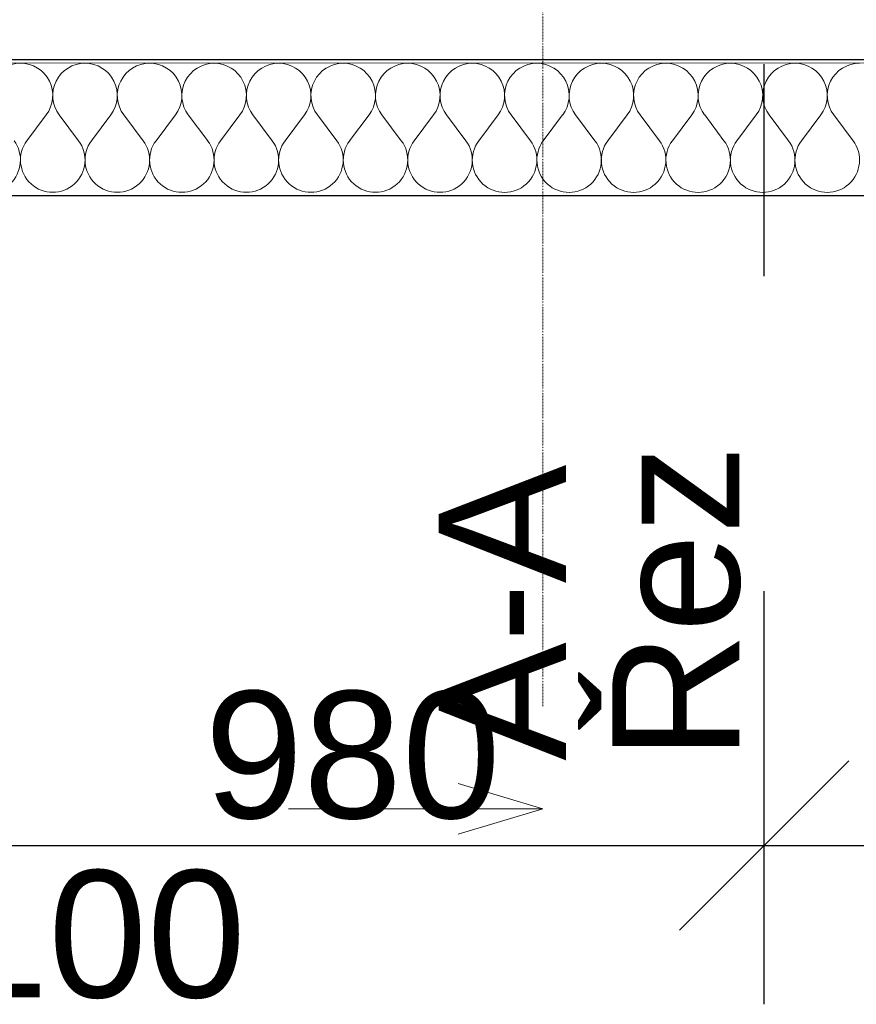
# Model space of a CAD drawing. Header units: millimetres. Extents: x -23738 to 4435, y -2716 to 20653.
# Tile 24 of 160: x -15468 to -14480, y -763 to 399. Entities that reach past the tile are written whole.
import ezdxf

# ---------------------------------------------------------------- set-up
doc = ezdxf.new("R2010")
doc.units = ezdxf.units.MM
doc.header["$MEASUREMENT"] = 0
for name, pattern in [('Wipeout_Contour', [1000, 0, -1000]), ('Čerchovaná', [450, 200, -117.5, 15, -117.5]), ('Čerchovaná S', [3.5, 1.5, -0.85, 0.3, -0.85])]:
    doc.linetypes.add(name, pattern=pattern)
for name, color, linetype in [('9._POHLED ZÁPADNÍ_2_2D prvky - obecné', 7, 'Continuous'), ('9._POHLED ZÁPADNÍ_2_Kóty - SP', 7, 'Continuous'), ('9._POHLED ZÁPADNÍ_2_Nové_Konstrukce - krov', 7, 'Continuous'), ('9._POHLED ZÁPADNÍ_2_Nové_Konstrukce - nosné', 7, 'Continuous'), ('9._POHLED ZÁPADNÍ_2_Nové_Kóty - SP', 7, 'Continuous'), ('9._POHLED ZÁPADNÍ_2_Nové_Výplně - Povrchové', 7, 'Continuous'), ('9._POHLED ZÁPADNÍ_2_Nové_Výplně – Řezové', 7, 'Continuous'), ('9._POHLED ZÁPADNÍ_2_VÝTAH VAR 1', 7, 'Continuous'), ('9._POHLED ZÁPADNÍ_2_Značky - řezy', 7, 'Continuous')]:
    doc.layers.add(name, color=color, linetype=linetype)
doc.styles.add('GENEROVANÝ_STYL_2', font='arial.ttf')

# ---------------------------------------------------------------- blocks, each defined once
blk = doc.blocks.new('*X6', base_point=(-24533.1, -6254.2))
at = {"layer": '9._POHLED ZÁPADNÍ_2_Nové_Výplně – Řezové', "color": 21, "linetype": 'Continuous', "lineweight": 20, "true_color": 0xffaaaa}
for p, q in [((-15459, 256.6), (-15436.2, 287.1)), ((-15398.1, 256.6), (-15420.9, 287.1)), ((-15382.9, 256.6), (-15360, 287.1)), ((-15321.9, 256.6), (-15344.8, 287.1)), ((-15306.7, 256.6), (-15283.8, 287.1)), ((-15245.7, 256.6), (-15268.6, 287.1)), ((-15230.5, 256.6), (-15207.6, 287.1)), ((-15169.5, 256.6), (-15192.4, 287.1)), ((-15154.3, 256.6), (-15131.4, 287.1)), ((-15093.3, 256.6), (-15116.2, 287.1)), ((-15078.1, 256.6), (-15055.2, 287.1)), ((-15017.1, 256.6), (-15040, 287.1)), ((-15001.9, 256.6), (-14979, 287.1)), ((-14940.9, 256.6), (-14963.8, 287.1)), ((-14925.7, 256.6), (-14902.8, 287.1)), ((-14864.8, 256.6), (-14887.6, 287.1)), ((-14849.5, 256.6), (-14826.7, 287.1)), ((-14788.6, 256.6), (-14811.4, 287.1)), ((-14773.3, 256.6), (-14750.5, 287.1)), ((-14712.4, 256.6), (-14735.2, 287.1)), ((-14697.1, 256.6), (-14674.3, 287.1)), ((-14636.2, 256.6), (-14659, 287.1)), ((-14620.9, 256.6), (-14598.1, 287.1)), ((-14560, 256.6), (-14582.8, 287.1)), ((-14544.8, 256.6), (-14521.9, 287.1)), ((-14483.8, 256.6), (-14506.7, 287.1))]:
    blk.add_line(p, q, dxfattribs=at)
for centre, start, end in [((-15466.7, 310), 89.9986, 216.8684), ((-15466.7, 310), 323.1287, 89.9986), ((-15390.5, 310), 89.9986, 216.8684), ((-15390.5, 310), 323.1287, 89.9986), ((-15314.3, 310), 89.9986, 216.8684), ((-15314.3, 310), 323.1287, 89.9986), ((-15238.1, 309.9), 89.9986, 216.8684), ((-15238.1, 309.9), 323.1287, 89.9986), ((-15161.9, 309.9), 89.9986, 216.8684), ((-15161.9, 309.9), 323.1287, 89.9986), ((-15085.7, 309.9), 89.9986, 216.8684), ((-15085.7, 309.9), 323.1287, 89.9986), ((-15009.5, 309.9), 89.9986, 216.8684), ((-15009.5, 309.9), 323.1287, 89.9986), ((-14933.3, 309.9), 89.9986, 216.8684), ((-14933.3, 309.9), 323.1287, 89.9986), ((-14857.1, 309.9), 89.9986, 216.8684), ((-14857.1, 309.9), 323.1287, 89.9986), ((-14780.9, 309.9), 89.9986, 216.8684), ((-14780.9, 309.9), 323.1287, 89.9986), ((-14704.8, 309.9), 89.9986, 216.8684), ((-14704.8, 309.9), 323.1287, 89.9986), ((-14628.6, 309.9), 89.9986, 216.8684), ((-14628.6, 309.9), 323.1287, 89.9986), ((-14552.4, 309.9), 89.9986, 216.8684), ((-14552.4, 309.9), 323.1287, 89.9986), ((-14476.2, 309.9), 89.9986, 216.8684), ((-15504.8, 233.8), 143.1287, 36.8684), ((-15428.6, 233.8), 143.1287, 36.8684), ((-15352.4, 233.8), 143.1287, 36.8684), ((-15276.2, 233.8), 143.1287, 36.8684), ((-15200, 233.8), 143.1287, 36.8684), ((-15123.8, 233.8), 143.1287, 36.8684), ((-15047.6, 233.8), 143.1287, 36.8684), ((-14971.4, 233.8), 143.1287, 36.8684), ((-14895.2, 233.7), 143.1287, 36.8684), ((-14819, 233.7), 143.1287, 36.8684), ((-14742.9, 233.7), 143.1287, 36.8684), ((-14666.7, 233.7), 143.1287, 36.8684), ((-14590.5, 233.7), 143.1287, 36.8684), ((-14514.3, 233.7), 143.1287, 36.8684)]:
    blk.add_arc(centre, 38.1, start, end, dxfattribs=at)

msp = doc.modelspace()

# ---------------------------------------------------------------- linework, layer by layer
at = {"layer": '9._POHLED ZÁPADNÍ_2_Nové_Kóty - SP', "color": 1, "linetype": 'Continuous', "lineweight": 25}
for p, q in [((-14588.8, -762.5), (-14588.8, -275)), ((-14488.8, -475), (-14688.8, -675)), ((-15568.6, -575), (-14588.8, -575)), ((-14588.8, -575), (-13609.2, -575))]:
    msp.add_line(p, q, dxfattribs=at)
at = {"layer": '9._POHLED ZÁPADNÍ_2_Značky - řezy', "color": 154, "linetype": 'Continuous', "lineweight": 13}
for p, q in [((-14950.1, -501.8), (-14850.1, -531.8)), ((-14850.1, -531.8), (-15150.1, -531.8)), ((-14950.1, -561.8), (-14850.1, -531.8))]:
    msp.add_line(p, q, dxfattribs=at)

# ---------------------------------------------------------------- texts
at = {"layer": '9._POHLED ZÁPADNÍ_2_Kóty - SP', "color": 1, "linetype": 'Continuous', "lineweight": 25, "char_height": 150, "width": 341.487, "attachment_point": 7, "style": 'GENEROVANÝ_STYL_2'}
for s, insert in [('\\A1;{\\pql;\\fArial|b0|i0|c0|p38;980}', (-15249.4, -545)), ('\\A1;{\\pql;\\fArial|b0|i0|c0|p38;100}', (-15550.3, -756.5))]:
    msp.add_mtext(s, dxfattribs=dict(at, insert=insert))
at = {"layer": '9._POHLED ZÁPADNÍ_2_Značky - řezy', "color": 154, "linetype": 'Continuous', "lineweight": 13, "insert": (-14616, -475), "char_height": 150, "attachment_point": 7, "rotation": 90, "line_spacing_factor": 0.818924, "style": 'GENEROVANÝ_STYL_2'}
msp.add_mtext('\\A1;{\\pql;\\pt0;\\fArial|b0|i0|c0|p38;A-A\\P\\pql;\\pt0;\\fArial|b0|i0|c0|p38;Řez}', dxfattribs=at)

# ---------------------------------------------------------------- wipeouts: each hides what was drawn before it
at = {"color": 254, "linetype": 'Wipeout_Contour', "lineweight": 0, "ltscale": 32872.39423}
msp.add_wipeout([(-321.7, 351.5), (-16007.9, 351.9), (-16007.9, 191.9), (-321.7, 191.5)], dxfattribs=at).dxf.layer = '9._POHLED ZÁPADNÍ_2_Nové_Výplně - Povrchové'

# ---------------------------------------------------------------- next in the draw order: linework, layer by layer
at = {"layer": '9._POHLED ZÁPADNÍ_2_Nové_Konstrukce - nosné', "color": 1, "linetype": 'Continuous', "lineweight": 25, "flags": 128}
for points in [[(-321.7, 351.5), (-16007.9, 351.9)], [(-16007.9, 191.9), (-161.7, 191.5)]]:
    msp.add_lwpolyline(points, dxfattribs=at)

# ---------------------------------------------------------------- next in the draw order: wipeouts: each hides what was drawn before it
at = {"color": 254, "linetype": 'Wipeout_Contour', "lineweight": 0, "ltscale": 33410.815601}
msp.add_wipeout([(-621.9, 754.5), (-15847.5, 749.8), (-15847.4, 349.8), (-621.9, 354.5)], dxfattribs=at).dxf.layer = '9._POHLED ZÁPADNÍ_2_Nové_Výplně - Povrchové'

# ---------------------------------------------------------------- next in the draw order: linework, layer by layer
at = {"layer": '9._POHLED ZÁPADNÍ_2_Nové_Konstrukce - nosné', "color": 1, "linetype": 'Continuous', "lineweight": 25, "flags": 128}
msp.add_lwpolyline([(-15847.4, 349.8), (-621.9, 354.5)], dxfattribs=at)

# ---------------------------------------------------------------- next in the draw order: wipeouts: each hides what was drawn before it
at = {"color": 254, "linetype": 'Wipeout_Contour', "lineweight": 0, "ltscale": 32872.39423}
msp.add_wipeout([(-321.7, 351.5), (-16007.9, 351.9), (-16007.9, 191.9), (-321.7, 191.5)], dxfattribs=at).dxf.layer = '9._POHLED ZÁPADNÍ_2_Nové_Výplně – Řezové'

# ---------------------------------------------------------------- next in the draw order: linework, layer by layer
at = {"layer": '9._POHLED ZÁPADNÍ_2_2D prvky - obecné', "color": 7, "linetype": 'Continuous', "lineweight": 13}
msp.add_line((-20183.6, 346.7), (-492.6, 352.7), dxfattribs=at)
at = {"layer": '9._POHLED ZÁPADNÍ_2_Nové_Konstrukce - krov', "color": 1, "linetype": 'Čerchovaná', "lineweight": 25}
for p, q in [((-14588.8, 146.9), (-14591.3, 4312.8)), ((-14588.8, 96.6), (-14591.3, 4262.5))]:
    msp.add_line(p, q, dxfattribs=at)
at = {"layer": '9._POHLED ZÁPADNÍ_2_Nové_Konstrukce - nosné', "color": 1, "linetype": 'Continuous', "lineweight": 25, "flags": 128}
for points in [[(-321.7, 351.5), (-16007.9, 351.9)], [(-16007.9, 191.9), (-161.7, 191.5)]]:
    msp.add_lwpolyline(points, dxfattribs=at)
at = {"layer": '9._POHLED ZÁPADNÍ_2_Značky - řezy', "color": 154, "linetype": 'Čerchovaná S', "lineweight": 13}
msp.add_line((-14850.1, 19646), (-14850.1, -411.8), dxfattribs=at)

# ---------------------------------------------------------------- next in the draw order: block references
at = {"layer": '9._POHLED ZÁPADNÍ_2_VÝTAH VAR 1', "color": 9, "linetype": 'Continuous', "lineweight": 13}
msp.add_blockref('*X6', (-24533.1, -6254.2), dxfattribs=at)

doc.saveas('drawing.dxf')
